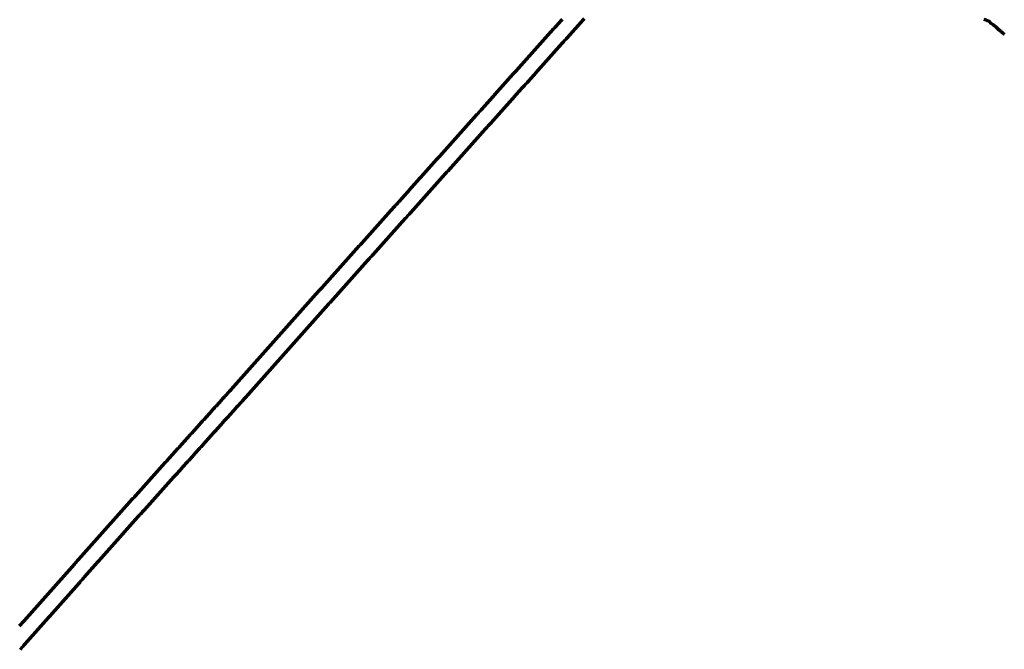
# Model space of a CAD drawing. Header units: metres. Extents: x 98902 to 136161, y 449037 to 499677.
# Tile 26 of 200: x 106566 to 110256, y 483314 to 485672. Entities that reach past the tile are written whole.
import ezdxf

# ---------------------------------------------------------------- set-up
doc = ezdxf.new("R2010")
doc.units = ezdxf.units.M
doc.layers.add('B-WE-OG-INFO_EIS VOORZORGSMAATREGEL-GV', color=7, linetype='Continuous', lineweight=70, true_color=0xfa194b)

msp = doc.modelspace()

# ---------------------------------------------------------------- linework, layer by layer
at = {"layer": 'B-WE-OG-INFO_EIS VOORZORGSMAATREGEL-GV', "flags": 128}
for points in [[(106566, 483400.9), (106569.4, 483404.7), (106569.4, 483404.7), (106572.7, 483408.4), (106572.7, 483408.4), (106576, 483412.2), (106576, 483412.2), (106579.4, 483416), (106582.7, 483419.7), (106586.1, 483423.5), (106589.4, 483427.2), (106589.4, 483427.2), (106592.7, 483431), (106596.1, 483434.8), (106599.4, 483438.5), (106602.7, 483442.3), (106602.7, 483442.3), (106602.7, 483442.3), (106606.1, 483446.1), (106606.1, 483446.1), (106609.4, 483449.8), (106612.8, 483453.6), (106616.1, 483457.4), (106619.4, 483461.1), (106622.8, 483464.9), (106626.1, 483468.7), (106629.4, 483472.4), (106629.4, 483472.4), (106632.8, 483476.2), (106636.1, 483480), (106639.5, 483483.7), (106639.5, 483483.7), (106642.8, 483487.5), (106642.8, 483487.5), (106642.8, 483487.5), (106646.1, 483491.2), (106649.5, 483495), (106652.8, 483498.8), (106656.1, 483502.5), (106656.1, 483502.5), (106659.5, 483506.3), (106659.5, 483506.3), (106662.8, 483510.1), (106666.2, 483513.8), (106669.5, 483517.6), (106672.8, 483521.4), (106672.8, 483521.4), (106676.2, 483525.1), (106676.2, 483525.1), (106679.5, 483528.9), (106682.9, 483532.7), (106686.2, 483536.4), (106689.5, 483540.2), (106692.9, 483544), (106696.2, 483547.7), (106699.5, 483551.5), (106702.9, 483555.2), (106706.2, 483559), (106709.6, 483562.8), (106709.6, 483562.8), (106712.9, 483566.5), (106712.9, 483566.5), (106716.2, 483570.3), (106719.6, 483574.1), (106722.9, 483577.8), (106726.2, 483581.6), (106726.2, 483581.6), (106729.6, 483585.4), (106732.9, 483589.1), (106736.3, 483592.9), (106739.6, 483596.7), (106739.6, 483596.7), (106742.9, 483600.4), (106742.9, 483600.4), (106746.3, 483604.2), (106746.3, 483604.2), (106749.6, 483608), (106752.9, 483611.7), (106756.3, 483615.5), (106756.3, 483615.5), (106759.6, 483619.2), (106763, 483623), (106766.3, 483626.8), (106769.6, 483630.5), (106769.6, 483630.5), (106773, 483634.3), (106776.3, 483638.1), (106779.6, 483641.8), (106779.6, 483641.8), (106783, 483645.6), (106786.3, 483649.4), (106789.7, 483653.1), (106793, 483656.9), (106793, 483656.9), (106796.3, 483660.7), (106796.3, 483660.7), (106799.7, 483664.4), (106803, 483668.2), (106806.4, 483672), (106809.7, 483675.7), (106809.7, 483675.7), (106813, 483679.5), (106816.4, 483683.2), (106819.7, 483687), (106819.7, 483687), (106823, 483690.8), (106823, 483690.8), (106826.4, 483694.5), (106826.4, 483694.5), (106829.7, 483698.3), (106833.1, 483702.1), (106836.4, 483705.8), (106839.7, 483709.6), (106839.7, 483709.6), (106843.1, 483713.4), (106846.4, 483717.1), (106849.7, 483720.9), (106853.1, 483724.7), (106853.1, 483724.7), (106853.1, 483724.7), (106856.4, 483728.4), (106856.4, 483728.4), (106859.8, 483732.2), (106863.1, 483736), (106866.4, 483739.7), (106869.8, 483743.5), (106873.1, 483747.3), (106876.4, 483751), (106879.8, 483754.8), (106879.8, 483754.8), (106883.1, 483758.5), (106886.5, 483762.3), (106886.5, 483762.3), (106889.8, 483766.1), (106889.8, 483766.1), (106893.1, 483769.8), (106893.1, 483769.8), (106896.5, 483773.6), (106899.8, 483777.4), (106903.2, 483781.1), (106906.5, 483784.9), (106906.5, 483784.9), (106909.8, 483788.7), (106909.9, 483788.7), (106909.9, 483788.7), (106910.9, 483789.9), (106910.9, 483789.9), (106911, 483789.9), (106914.3, 483793.7), (106917.7, 483797.4), (106917.7, 483797.4), (106921, 483801.1), (106921, 483801.1), (106921, 483801.1), (106924.3, 483804.8), (106924.3, 483804.8), (106927.7, 483808.5), (106927.7, 483808.5), (106927.7, 483808.5), (106931, 483812.2), (106934.4, 483816), (106934.4, 483816), (106937.7, 483819.7), (106937.7, 483819.7), (106941, 483823.4), (106944.4, 483827.1), (106944.4, 483827.1), (106947.7, 483830.8), (106951.1, 483834.5), (106954.4, 483838.2), (106957.7, 483842), (106957.7, 483842), (106961.1, 483845.7), (106964.4, 483849.4), (106964.4, 483849.4), (106967.8, 483853.1), (106971.1, 483856.8), (106971.1, 483856.8), (106974.5, 483860.5), (106974.5, 483860.5), (106977.8, 483864.3), (106981.1, 483868), (106984.5, 483871.7), (106987.8, 483875.4), (106987.8, 483875.4), (106991.2, 483879.1), (106994.5, 483882.8), (106997.8, 483886.5), (107001.2, 483890.3), (107004.5, 483894), (107007.9, 483897.7), (107011.2, 483901.4), (107014.5, 483905.1), (107017.9, 483908.8), (107017.9, 483908.8), (107017.9, 483908.8), (107021.2, 483912.6), (107021.2, 483912.6), (107024.6, 483916.3), (107027.9, 483920), (107027.9, 483920), (107031.2, 483923.7), (107031.3, 483923.7), (107034.6, 483927.4), (107037.9, 483931.1), (107041.3, 483934.8), (107044.6, 483938.6), (107048, 483942.3), (107051.3, 483946), (107054.6, 483949.7), (107054.6, 483949.7), (107058, 483953.4), (107061.3, 483957.1), (107061.3, 483957.1), (107064.7, 483960.9), (107068, 483964.6), (107068, 483964.6), (107071.3, 483968.3), (107071.3, 483968.3), (107074.7, 483972), (107074.7, 483972), (107074.7, 483972), (107078, 483975.7), (107081.4, 483979.4), (107081.4, 483979.4), (107084.7, 483983.2), (107084.7, 483983.2), (107088, 483986.9), (107088, 483986.9), (107091.4, 483990.6), (107091.4, 483990.6), (107091.4, 483990.6), (107094.7, 483994.3), (107098.1, 483998), (107098.1, 483998), (107101.4, 484001.7), (107104.8, 484005.4), (107104.8, 484005.4), (107108.1, 484009.2), (107111.4, 484012.9), (107111.4, 484012.9), (107111.4, 484012.9), (107112.4, 484014), (107112.4, 484014), (107112.4, 484014), (107115.7, 484017.7), (107119, 484021.3), (107119, 484021.3), (107122.3, 484025), (107122.3, 484025), (107125.6, 484028.6), (107125.6, 484028.6), (107128.9, 484032.3), (107132.2, 484036), (107135.5, 484039.6), (107138.8, 484043.3), (107142.1, 484046.9), (107145.4, 484050.6), (107148.7, 484054.3), (107152, 484057.9), (107155.3, 484061.6), (107158.6, 484065.2), (107161.9, 484068.9), (107165.2, 484072.5), (107165.2, 484072.5), (107168.5, 484076.2), (107171.8, 484079.9), (107175.1, 484083.5), (107178.4, 484087.2), (107181.7, 484090.8), (107181.7, 484090.8), (107185, 484094.5), (107185, 484094.5), (107185, 484094.5), (107188.3, 484098.2), (107188.3, 484098.2), (107191.6, 484101.8), (107194.9, 484105.5), (107198.2, 484109.1), (107201.4, 484112.8), (107201.5, 484112.8), (107204.7, 484116.5), (107208, 484120.1), (107211.3, 484123.8), (107214.6, 484127.4), (107214.6, 484127.4), (107217.9, 484131.1), (107221.2, 484134.7), (107224.5, 484138.4), (107227.8, 484142.1), (107227.8, 484142.1), (107231.1, 484145.7), (107231.1, 484145.7), (107234.4, 484149.4), (107237.7, 484153), (107241, 484156.7), (107244.3, 484160.4), (107244.3, 484160.4), (107247.6, 484164), (107247.6, 484164), (107247.6, 484164), (107250.9, 484167.7), (107250.9, 484167.7), (107254.2, 484171.3), (107257.5, 484175), (107260.8, 484178.6), (107260.8, 484178.7), (107264.1, 484182.3), (107267.4, 484186), (107270.7, 484189.6), (107274, 484193.3), (107274, 484193.3), (107277.3, 484196.9), (107277.3, 484196.9), (107280.6, 484200.6), (107283.9, 484204.3), (107283.9, 484204.3), (107287.1, 484207.9), (107287.1, 484207.9), (107290.4, 484211.6), (107290.4, 484211.6), (107293.7, 484215.2), (107297, 484218.9), (107297, 484218.9), (107300.3, 484222.6), (107300.3, 484222.6), (107303.6, 484226.2), (107303.6, 484226.2), (107306.9, 484229.9), (107306.9, 484229.9), (107310.2, 484233.5), (107310.2, 484233.5), (107313.5, 484237.2), (107313.5, 484237.2), (107316.8, 484240.9), (107320.1, 484244.5), (107323.4, 484248.2), (107326.7, 484251.8), (107330, 484255.5), (107330, 484255.5), (107333.3, 484259.1), (107333.3, 484259.2), (107333.3, 484259.2), (107336.6, 484262.8), (107336.7, 484262.9), (107336.8, 484263), (107338.3, 484264.6), (107338.3, 484264.6), (107338.3, 484264.6), (107350.8, 484278.3), (107350.8, 484278.3), (107350.8, 484278.3), (107352.9, 484280.5), (107352.9, 484280.5), (107354.9, 484282.7), (107355.3, 484283), (107355.6, 484283.5), (107356.9, 484284.9), (107356.9, 484284.9), (107356.9, 484284.9), (107357.4, 484285.3), (107357.6, 484285.7), (107360.9, 484289.2), (107364.1, 484292.8), (107364.1, 484292.8), (107367.3, 484296.5), (107370.7, 484300.2), (107374, 484303.9), (107377.3, 484307.7), (107380.7, 484311.4), (107384, 484315.2), (107384, 484315.2), (107387.3, 484318.9), (107387.3, 484318.9), (107390.7, 484322.7), (107390.7, 484322.7), (107394, 484326.4), (107397.3, 484330.2), (107400.7, 484333.9), (107404, 484337.6), (107404, 484337.6), (107407.3, 484341.4), (107407.3, 484341.4), (107410.7, 484345.1), (107414, 484348.9), (107417.3, 484352.6), (107417.3, 484352.6), (107420.6, 484356.4), (107420.6, 484356.4), (107424, 484360.1), (107427.3, 484363.9), (107430.6, 484367.6), (107434, 484371.3), (107437.3, 484375.1), (107440.6, 484378.8), (107440.6, 484378.8), (107444, 484382.6), (107444, 484382.6), (107447.3, 484386.3), (107447.3, 484386.3), (107450.6, 484390.1), (107450.6, 484390.1), (107454, 484393.8), (107457.3, 484397.6), (107460.6, 484401.3), (107464, 484405), (107467.3, 484408.8), (107470.6, 484412.5), (107474, 484416.3), (107474, 484416.3), (107477.3, 484420), (107477.3, 484420), (107480.6, 484423.8), (107484, 484427.5), (107487.3, 484431.3), (107490.6, 484435), (107490.6, 484435), (107493.9, 484438.8), (107497.3, 484442.5), (107500.6, 484446.2), (107503.9, 484450), (107507.3, 484453.7), (107510.6, 484457.5), (107513.9, 484461.2), (107513.9, 484461.2), (107517.3, 484465), (107520.6, 484468.7), (107523.9, 484472.4), (107523.9, 484472.5), (107527.3, 484476.2), (107527.3, 484476.2), (107530.6, 484479.9), (107530.6, 484479.9), (107530.6, 484479.9), (107533.9, 484483.7), (107533.9, 484483.7), (107537.3, 484487.4), (107540.6, 484491.2), (107543.9, 484494.9), (107543.9, 484494.9), (107547.3, 484498.7), (107550.6, 484502.4), (107553.9, 484506.2), (107553.9, 484506.2), (107557.2, 484509.9), (107560.6, 484513.6), (107560.6, 484513.6), (107560.6, 484513.6), (107563.9, 484517.4), (107563.9, 484517.4), (107567.2, 484521.1), (107570.6, 484524.9), (107573.9, 484528.6), (107573.9, 484528.6), (107573.9, 484528.6), (107577.2, 484532.4), (107577.2, 484532.4), (107580.6, 484536.1), (107583.9, 484539.9), (107583.9, 484539.9), (107587.2, 484543.6), (107590.6, 484547.3), (107593.9, 484551.1), (107597.2, 484554.8), (107597.2, 484554.8), (107600.6, 484558.6), (107603.9, 484562.3), (107607.2, 484566.1), (107607.2, 484566.1), (107610.6, 484569.8), (107613.9, 484573.6), (107617.2, 484577.3), (107620.6, 484581), (107623.9, 484584.8), (107627.2, 484588.5), (107630.5, 484592.3), (107633.9, 484596), (107637.2, 484599.8), (107637.2, 484599.8), (107640.5, 484603.5), (107643.9, 484607.3), (107643.9, 484607.3), (107643.9, 484607.3), (107647.2, 484611), (107647.2, 484611), (107647.2, 484611), (107650.5, 484614.7), (107653.9, 484618.5), (107653.9, 484618.5), (107657.2, 484622.2), (107657.2, 484622.2), (107660.5, 484626), (107663.9, 484629.7), (107667.2, 484633.5), (107670.5, 484637.2), (107673.9, 484641), (107677.2, 484644.7), (107677.2, 484644.7), (107677.2, 484644.7), (107678.2, 484645.9), (107678.2, 484645.9), (107678.3, 484645.9), (107681.6, 484649.6), (107684.9, 484653.3), (107688.3, 484657.1), (107691.6, 484660.8), (107694.9, 484664.5), (107698.2, 484668.2), (107701.6, 484671.9), (107704.9, 484675.7), (107708.2, 484679.4), (107711.6, 484683.1), (107714.9, 484686.8), (107718.2, 484690.5), (107721.6, 484694.2), (107724.9, 484698), (107728.2, 484701.7), (107731.6, 484705.4), (107734.9, 484709.1), (107738.2, 484712.8), (107741.6, 484716.6), (107744.9, 484720.3), (107748.2, 484724), (107751.6, 484727.7), (107754.9, 484731.4), (107758.2, 484735.2), (107761.6, 484738.9), (107764.9, 484742.6), (107768.2, 484746.3), (107771.6, 484750), (107774.9, 484753.7), (107778.2, 484757.5), (107781.6, 484761.2), (107784.9, 484764.9), (107788.2, 484768.6), (107791.5, 484772.3), (107794.9, 484776.1), (107798.2, 484779.8), (107801.5, 484783.5), (107804.9, 484787.2), (107808.2, 484790.9), (107811.5, 484794.7), (107814.9, 484798.4), (107818.2, 484802.1), (107821.5, 484805.8), (107824.9, 484809.5), (107828.2, 484813.3), (107831.5, 484817), (107831.5, 484817), (107834.9, 484820.7), (107834.9, 484820.7), (107838.2, 484824.4), (107841.5, 484828.1), (107844.9, 484831.8), (107848.2, 484835.6), (107851.5, 484839.3), (107854.9, 484843), (107858.2, 484846.7), (107861.5, 484850.4), (107864.9, 484854.2), (107868.2, 484857.9), (107871.5, 484861.6), (107874.8, 484865.3), (107878.2, 484869), (107881.5, 484872.8), (107884.8, 484876.5), (107888.2, 484880.2), (107891.5, 484883.9), (107894.8, 484887.6), (107898.2, 484891.3), (107901.5, 484895.1), (107904.8, 484898.8), (107908.2, 484902.5), (107911.5, 484906.2), (107914.8, 484909.9), (107918.2, 484913.7), (107921.5, 484917.4), (107924.8, 484921.1), (107928.2, 484924.8), (107931.5, 484928.5), (107934.8, 484932.3), (107938.2, 484936), (107941.5, 484939.7), (107944.8, 484943.4), (107948.1, 484947.1), (107951.5, 484950.8), (107954.8, 484954.6), (107958.1, 484958.3), (107959.1, 484959.4), (107959.1, 484959.4), (107962.5, 484963.1), (107962.5, 484963.1), (107965.8, 484966.8), (107965.8, 484966.8), (107965.8, 484966.8), (107969.1, 484970.6), (107969.1, 484970.6), (107972.5, 484974.3), (107975.8, 484978), (107979.1, 484981.7), (107982.5, 484985.4), (107985.8, 484989.2), (107989.1, 484992.9), (107992.5, 484996.6), (107995.8, 485000.3), (107999.1, 485004), (108002.5, 485007.7), (108002.5, 485007.8), (108005.8, 485011.5), (108005.8, 485011.5), (108009.1, 485015.2), (108009.1, 485015.2), (108012.5, 485018.9), (108015.8, 485022.6), (108019.1, 485026.3), (108022.5, 485030.1), (108025.8, 485033.8), (108029.1, 485037.5), (108032.4, 485041.2), (108032.4, 485041.2), (108035.8, 485044.9), (108035.8, 485044.9), (108035.8, 485044.9), (108039.1, 485048.7), (108039.1, 485048.7), (108042.4, 485052.4), (108042.4, 485052.4), (108045.8, 485056.1), (108045.8, 485056.1), (108049.1, 485059.8), (108049.1, 485059.8), (108049.1, 485059.8), (108052.4, 485063.5), (108052.4, 485063.5), (108055.8, 485067.2), (108055.8, 485067.3), (108059.1, 485071), (108062.4, 485074.7), (108065.8, 485078.4), (108069.1, 485082.1), (108072.4, 485085.8), (108075.8, 485089.6), (108079.1, 485093.3), (108082.4, 485097), (108085.8, 485100.7), (108089.1, 485104.4), (108092.4, 485108.2), (108095.8, 485111.9), (108099.1, 485115.6), (108102.4, 485119.3), (108105.8, 485123), (108109.1, 485126.8), (108112.4, 485130.5), (108115.7, 485134.2), (108119.1, 485137.9), (108122.4, 485141.6), (108125.7, 485145.3), (108129.1, 485149.1), (108132.4, 485152.8), (108132.4, 485152.8), (108135.7, 485156.5), (108135.7, 485156.5), (108139.1, 485160.2), (108139.1, 485160.2), (108142.4, 485163.9), (108142.4, 485163.9), (108145.7, 485167.7), (108145.7, 485167.7), (108149.1, 485171.4), (108149.1, 485171.4), (108152.4, 485175.1), (108152.4, 485175.1), (108155.7, 485178.8), (108155.7, 485178.8), (108159.1, 485182.5), (108159.1, 485182.5), (108159.1, 485182.5), (108162.4, 485186.3), (108162.4, 485186.3), (108165.7, 485190), (108169.1, 485193.7), (108172.4, 485197.4), (108175.7, 485201.1), (108179.1, 485204.8), (108179.1, 485204.9), (108182.4, 485208.6), (108182.4, 485208.6), (108185.7, 485212.3), (108185.7, 485212.3), (108189.1, 485216), (108192.4, 485219.7), (108195.7, 485223.4), (108199, 485227.2), (108202.4, 485230.9), (108205.7, 485234.6), (108209, 485238.3), (108212.4, 485242), (108215.7, 485245.8), (108219, 485249.5), (108222.4, 485253.2), (108225.7, 485256.9), (108225.7, 485256.9), (108229, 485260.6), (108229, 485260.6), (108229, 485260.6), (108232.4, 485264.3), (108232.4, 485264.3), (108235.7, 485268.1), (108235.7, 485268.1), (108239, 485271.8), (108239, 485271.8), (108242.4, 485275.5), (108242.4, 485275.5), (108242.4, 485275.5), (108245.7, 485279.2), (108245.7, 485279.2), (108249, 485282.9), (108249, 485282.9), (108252.4, 485286.7), (108255.7, 485290.4), (108259, 485294.1), (108262.4, 485297.8), (108262.4, 485297.8), (108265.7, 485301.5), (108265.7, 485301.5), (108269, 485305.3), (108269, 485305.3), (108272.3, 485309), (108272.3, 485309), (108272.3, 485309), (108275.7, 485312.7), (108275.7, 485312.7), (108279, 485316.4), (108279, 485316.4), (108282.3, 485320.1), (108282.3, 485320.1), (108285.7, 485323.8), (108285.7, 485323.8), (108285.7, 485323.8), (108289, 485327.6), (108289, 485327.6), (108292.3, 485331.3), (108295.7, 485335), (108299, 485338.7), (108302.3, 485342.4), (108305.7, 485346.2), (108309, 485349.9), (108312.3, 485353.6), (108315.7, 485357.3), (108319, 485361), (108322.3, 485364.8), (108325.7, 485368.5), (108325.7, 485368.5), (108329, 485372.2), (108329, 485372.2), (108332.3, 485375.9), (108332.3, 485375.9), (108335.7, 485379.6), (108335.7, 485379.6), (108339, 485383.4), (108339, 485383.4), (108342.3, 485387.1), (108342.3, 485387.1), (108345.7, 485390.8), (108345.7, 485390.8), (108349, 485394.5), (108349, 485394.5), (108350, 485395.6), (108350, 485395.6), (108353.3, 485399.3), (108356.6, 485403.1), (108360, 485406.8), (108363.3, 485410.5), (108363.3, 485410.5), (108366.6, 485414.2), (108366.6, 485414.2), (108370, 485417.9), (108373.3, 485421.6), (108376.6, 485425.4), (108379.9, 485429.1), (108379.9, 485429.1), (108383.3, 485432.8), (108383.3, 485432.8), (108383.3, 485432.8), (108386.6, 485436.5), (108389.9, 485440.2), (108393.3, 485444), (108396.6, 485447.7), (108399.9, 485451.4), (108399.9, 485451.4), (108403.2, 485455.1), (108406.6, 485458.8), (108409.9, 485462.5), (108413.2, 485466.3), (108416.6, 485470), (108416.6, 485470), (108419.9, 485473.7), (108423.2, 485477.4), (108426.5, 485481.1), (108426.5, 485481.1), (108429.9, 485484.9), (108433.2, 485488.6), (108436.5, 485492.3), (108439.9, 485496), (108439.9, 485496), (108443.2, 485499.7), (108446.5, 485503.4), (108449.9, 485507.2), (108453.2, 485510.9), (108456.5, 485514.6), (108459.8, 485518.3), (108463.2, 485522), (108466.5, 485525.8), (108469.8, 485529.5), (108473.2, 485533.2), (108476.5, 485536.9), (108479.8, 485540.6), (108483.1, 485544.3), (108486.5, 485548.1), (108489.8, 485551.8), (108493.1, 485555.5), (108493.1, 485555.5), (108496.5, 485559.2), (108496.5, 485559.2), (108496.5, 485559.2), (108499.8, 485562.9), (108503.1, 485566.7), (108506.4, 485570.4), (108509.8, 485574.1), (108509.8, 485574.1), (108513.1, 485577.8), (108513.1, 485577.8), (108516.4, 485581.5), (108519.8, 485585.2), (108523.1, 485589), (108526.4, 485592.7), (108529.8, 485596.4), (108529.8, 485596.4), (108533.1, 485600.1), (108536.4, 485603.8), (108539.7, 485607.5), (108543.1, 485611.3), (108546.4, 485615), (108549.7, 485618.7), (108553.1, 485622.4), (108556.4, 485626.1), (108559.7, 485629.9), (108563, 485633.6), (108566.4, 485637.3), (108569.7, 485641), (108573, 485644.7), (108576.4, 485648.4), (108576.4, 485648.5), (108579.7, 485652.2), (108579.7, 485652.2), (108583, 485655.9), (108583, 485655.9), (108586.3, 485659.6), (108586.4, 485659.6), (108589.7, 485663.3), (108593, 485667), (108596.3, 485670.8), (108599.7, 485674.5)], [(108681, 485675.4), (108677.7, 485671.6), (108674.3, 485667.9), (108674.3, 485667.9), (108671, 485664.2), (108667.7, 485660.5), (108667.7, 485660.5), (108664.3, 485656.8), (108661, 485653), (108657.7, 485649.3), (108654.4, 485645.6), (108651, 485641.9), (108651, 485641.9), (108647.7, 485638.2), (108644.4, 485634.5), (108641, 485630.7), (108637.7, 485627), (108634.4, 485623.3), (108631.1, 485619.6), (108631, 485619.6), (108627.7, 485615.9), (108627.7, 485615.9), (108624.4, 485612.1), (108624.4, 485612.1), (108621.1, 485608.4), (108617.7, 485604.7), (108614.4, 485601), (108611.1, 485597.3), (108607.7, 485593.6), (108604.4, 485589.8), (108601.1, 485586.1), (108597.8, 485582.4), (108594.4, 485578.7), (108591.1, 485575), (108587.8, 485571.2), (108584.4, 485567.5), (108581.1, 485563.8), (108577.8, 485560.1), (108574.5, 485556.4), (108574.5, 485556.4), (108574.5, 485556.4), (108571.1, 485552.7), (108567.8, 485548.9), (108564.5, 485545.2), (108561.1, 485541.5), (108557.8, 485537.8), (108557.8, 485537.8), (108554.5, 485534.1), (108554.5, 485534.1), (108551.1, 485530.3), (108547.8, 485526.6), (108544.5, 485522.9), (108541.2, 485519.2), (108541.2, 485519.2), (108537.8, 485515.5), (108537.8, 485515.5), (108534.5, 485511.8), (108531.2, 485508), (108527.8, 485504.3), (108524.5, 485500.6), (108521.2, 485496.9), (108517.9, 485493.2), (108514.5, 485489.4), (108511.2, 485485.7), (108507.9, 485482), (108504.5, 485478.3), (108501.2, 485474.6), (108497.9, 485470.9), (108494.6, 485467.1), (108491.2, 485463.4), (108487.9, 485459.7), (108484.6, 485456), (108484.6, 485456), (108481.2, 485452.3), (108477.9, 485448.5), (108474.6, 485444.8), (108471.3, 485441.1), (108471.2, 485441.1), (108467.9, 485437.4), (108467.9, 485437.4), (108464.6, 485433.7), (108461.3, 485430), (108461.3, 485430), (108461.3, 485430), (108457.9, 485426.2), (108454.6, 485422.5), (108451.3, 485418.8), (108447.9, 485415.1), (108444.6, 485411.4), (108444.6, 485411.4), (108441.3, 485407.6), (108438, 485403.9), (108434.6, 485400.2), (108431.3, 485396.5), (108428, 485392.8), (108428, 485392.8), (108424.6, 485389.1), (108424.6, 485389.1), (108421.3, 485385.3), (108418, 485381.6), (108414.7, 485377.9), (108414.7, 485377.9), (108411.3, 485374.2), (108411.3, 485374.2), (108408, 485370.5), (108408, 485370.5), (108404.7, 485366.7), (108401.3, 485363), (108398, 485359.3), (108394.7, 485355.6), (108394.7, 485355.6), (108394.7, 485355.6), (108393.7, 485354.5), (108393.7, 485354.5), (108393.7, 485354.5), (108390.3, 485350.8), (108387, 485347), (108383.7, 485343.3), (108380.3, 485339.6), (108377, 485335.9), (108377, 485335.9), (108373.7, 485332.2), (108373.7, 485332.2), (108373.7, 485332.2), (108370.3, 485328.4), (108370.3, 485328.4), (108367, 485324.7), (108367, 485324.7), (108367, 485324.7), (108363.7, 485321), (108360.4, 485317.3), (108357, 485313.6), (108353.7, 485309.8), (108350.4, 485306.1), (108347, 485302.4), (108343.7, 485298.7), (108340.4, 485295), (108337, 485291.2), (108333.7, 485287.5), (108330.4, 485283.8), (108330.4, 485283.8), (108327, 485280.1), (108327, 485280.1), (108323.7, 485276.4), (108320.4, 485272.7), (108317, 485268.9), (108313.7, 485265.2), (108313.7, 485265.2), (108310.4, 485261.5), (108310.4, 485261.5), (108307, 485257.8), (108307, 485257.8), (108303.7, 485254.1), (108303.7, 485254.1), (108300.4, 485250.3), (108300.4, 485250.3), (108297, 485246.6), (108297, 485246.6), (108293.7, 485242.9), (108293.7, 485242.9), (108290.4, 485239.2), (108290.4, 485239.2), (108290.4, 485239.2), (108287, 485235.5), (108287, 485235.5), (108283.7, 485231.7), (108283.7, 485231.7), (108283.7, 485231.7), (108280.4, 485228), (108280.4, 485228), (108277.1, 485224.3), (108277, 485224.3), (108273.7, 485220.6), (108273.7, 485220.6), (108270.4, 485216.9), (108270.4, 485216.9), (108267.1, 485213.2), (108263.7, 485209.4), (108260.4, 485205.7), (108257.1, 485202), (108253.7, 485198.3), (108250.4, 485194.6), (108247.1, 485190.8), (108243.7, 485187.1), (108240.4, 485183.4), (108237.1, 485179.7), (108233.7, 485176), (108233.7, 485176), (108230.4, 485172.2), (108230.4, 485172.2), (108227.1, 485168.5), (108227.1, 485168.5), (108223.7, 485164.8), (108223.7, 485164.8), (108220.4, 485161.1), (108217.1, 485157.4), (108213.7, 485153.7), (108210.4, 485149.9), (108207.1, 485146.2), (108203.8, 485142.5), (108203.7, 485142.5), (108200.4, 485138.8), (108200.4, 485138.8), (108197.1, 485135.1), (108197.1, 485135.1), (108193.8, 485131.3), (108190.4, 485127.6), (108187.1, 485123.9), (108183.8, 485120.2), (108183.8, 485120.2), (108180.4, 485116.5), (108180.4, 485116.5), (108180.4, 485116.5), (108177.1, 485112.7), (108177.1, 485112.7), (108173.8, 485109), (108173.8, 485109), (108173.8, 485109), (108170.4, 485105.3), (108167.1, 485101.6), (108163.8, 485097.9), (108160.4, 485094.2), (108157.1, 485090.4), (108153.8, 485086.7), (108150.4, 485083), (108147.1, 485079.3), (108143.8, 485075.6), (108140.4, 485071.8), (108137.1, 485068.1), (108133.8, 485064.4), (108130.4, 485060.7), (108127.1, 485057), (108123.8, 485053.2), (108120.5, 485049.5), (108117.1, 485045.8), (108113.8, 485042.1), (108110.5, 485038.4), (108110.5, 485038.4), (108107.1, 485034.7), (108107.1, 485034.7), (108103.8, 485030.9), (108103.8, 485030.9), (108100.5, 485027.2), (108100.5, 485027.2), (108097.1, 485023.5), (108097.1, 485023.5), (108097.1, 485023.5), (108093.8, 485019.8), (108093.8, 485019.8), (108090.5, 485016.1), (108090.5, 485016.1), (108090.5, 485016.1), (108087.1, 485012.3), (108087.1, 485012.3), (108083.8, 485008.6), (108083.8, 485008.6), (108080.5, 485004.9), (108080.5, 485004.9), (108077.1, 485001.2), (108077.1, 485001.2), (108073.8, 484997.5), (108070.5, 484993.7), (108067.1, 484990), (108063.8, 484986.3), (108060.5, 484982.6), (108057.1, 484978.9), (108057.1, 484978.9), (108053.8, 484975.1), (108053.8, 484975.1), (108053.8, 484975.1), (108050.5, 484971.4), (108050.5, 484971.4), (108047.1, 484967.7), (108047.1, 484967.7), (108047.1, 484967.7), (108043.8, 484964), (108040.5, 484960.3), (108037.2, 484956.6), (108033.8, 484952.8), (108030.5, 484949.1), (108027.2, 484945.4), (108023.8, 484941.7), (108020.5, 484938), (108017.2, 484934.2), (108013.8, 484930.5), (108010.5, 484926.8), (108010.5, 484926.8), (108007.2, 484923.1), (108007.2, 484923.1), (108003.8, 484919.4), (108003.8, 484919.4), (108002.8, 484918.2), (108002.8, 484918.2), (107999.5, 484914.5), (107996.2, 484910.8), (107992.8, 484907.1), (107989.5, 484903.4), (107986.2, 484899.7), (107982.8, 484895.9), (107979.5, 484892.2), (107976.2, 484888.5), (107976.2, 484888.5), (107972.8, 484884.8), (107972.8, 484884.8), (107969.5, 484881.1), (107966.2, 484877.3), (107962.9, 484873.6), (107962.9, 484873.6), (107959.5, 484869.9), (107959.5, 484869.9), (107959.5, 484869.9), (107956.2, 484866.2), (107952.9, 484862.5), (107949.5, 484858.7), (107946.2, 484855), (107942.9, 484851.3), (107939.5, 484847.6), (107936.2, 484843.9), (107932.9, 484840.2), (107929.5, 484836.4), (107926.2, 484832.7), (107922.9, 484829), (107919.5, 484825.3), (107916.2, 484821.6), (107912.9, 484817.8), (107909.5, 484814.1), (107906.2, 484810.4), (107902.9, 484806.7), (107899.5, 484803), (107896.2, 484799.2), (107892.9, 484795.5), (107889.5, 484791.8), (107886.2, 484788.1), (107882.9, 484784.4), (107879.6, 484780.7), (107879.6, 484780.7), (107876.2, 484776.9), (107876.2, 484776.9), (107872.9, 484773.2), (107869.6, 484769.5), (107866.2, 484765.8), (107862.9, 484762.1), (107859.6, 484758.3), (107856.2, 484754.6), (107852.9, 484750.9), (107849.6, 484747.2), (107846.2, 484743.5), (107842.9, 484739.7), (107839.6, 484736), (107836.2, 484732.3), (107832.9, 484728.6), (107829.6, 484724.9), (107826.2, 484721.1), (107822.9, 484717.4), (107819.6, 484713.7), (107816.2, 484710), (107812.9, 484706.3), (107809.6, 484702.6), (107806.2, 484698.8), (107802.9, 484695.1), (107799.6, 484691.4), (107796.2, 484687.7), (107792.9, 484684), (107792.9, 484684), (107789.6, 484680.2), (107789.6, 484680.2), (107786.3, 484676.5), (107782.9, 484672.8), (107779.6, 484669.1), (107776.3, 484665.4), (107772.9, 484661.6), (107769.6, 484657.9), (107766.3, 484654.2), (107762.9, 484650.5), (107759.6, 484646.8), (107756.3, 484643.1), (107752.9, 484639.3), (107749.6, 484635.6), (107746.3, 484631.9), (107742.9, 484628.2), (107739.6, 484624.5), (107736.3, 484620.7), (107732.9, 484617), (107729.6, 484613.3), (107726.3, 484609.6), (107723, 484605.9), (107723, 484605.9), (107722, 484604.8), (107722, 484604.8), (107718.7, 484601.1), (107715.4, 484597.3), (107712, 484593.6), (107708.7, 484589.8), (107705.4, 484586.1), (107702, 484582.4), (107698.7, 484578.6), (107698.7, 484578.6), (107698.7, 484578.6), (107695.4, 484574.9), (107692, 484571.1), (107688.7, 484567.4), (107688.7, 484567.4), (107685.4, 484563.6), (107682, 484559.9), (107682, 484559.9), (107678.7, 484556.1), (107675.4, 484552.4), (107672, 484548.7), (107668.7, 484544.9), (107665.4, 484541.2), (107662, 484537.4), (107658.7, 484533.7), (107655.4, 484529.9), (107652.1, 484526.2), (107648.7, 484522.4), (107645.4, 484518.7), (107645.4, 484518.7), (107642.1, 484515), (107642.1, 484514.9), (107638.7, 484511.2), (107635.4, 484507.5), (107632.1, 484503.7), (107628.7, 484500), (107628.7, 484500), (107625.4, 484496.2), (107622.1, 484492.5), (107618.7, 484488.7), (107615.4, 484485), (107615.4, 484485), (107612.1, 484481.3), (107612.1, 484481.2), (107608.7, 484477.5), (107605.4, 484473.8), (107605.4, 484473.8), (107602.1, 484470), (107598.7, 484466.3), (107595.4, 484462.5), (107592.1, 484458.8), (107592.1, 484458.8), (107588.8, 484455), (107588.7, 484455), (107585.4, 484451.3), (107582.1, 484447.5), (107578.8, 484443.8), (107575.4, 484440.1), (107575.4, 484440.1), (107572.1, 484436.3), (107568.8, 484432.6), (107565.4, 484428.8), (107565.4, 484428.8), (107562.1, 484425.1), (107558.8, 484421.3), (107558.8, 484421.3), (107555.4, 484417.6), (107552.1, 484413.8), (107548.8, 484410.1), (107545.4, 484406.4), (107542.1, 484402.6), (107538.8, 484398.9), (107535.4, 484395.1), (107535.4, 484395.1), (107532.1, 484391.4), (107528.8, 484387.6), (107525.4, 484383.9), (107522.1, 484380.1), (107522.1, 484380.1), (107518.8, 484376.4), (107515.5, 484372.7), (107512.1, 484368.9), (107512.1, 484368.9), (107508.8, 484365.2), (107505.5, 484361.4), (107502.1, 484357.7), (107498.8, 484353.9), (107495.5, 484350.2), (107495.5, 484350.2), (107492.1, 484346.4), (107492.1, 484346.4), (107488.8, 484342.7), (107485.5, 484339), (107482.1, 484335.2), (107478.8, 484331.5), (107475.5, 484327.7), (107475.5, 484327.7), (107472.1, 484324), (107472.1, 484324), (107468.8, 484320.2), (107465.5, 484316.5), (107462.1, 484312.7), (107462.1, 484312.7), (107458.8, 484309), (107455.5, 484305.3), (107452.1, 484301.5), (107448.8, 484297.8), (107448.8, 484297.8), (107445.5, 484294), (107445.5, 484294), (107442.2, 484290.3), (107442.2, 484290.3), (107438.8, 484286.5), (107438.8, 484286.5), (107435.5, 484282.8), (107435.5, 484282.8), (107432.2, 484279), (107432.2, 484279), (107428.8, 484275.3), (107428.8, 484275.3), (107425.5, 484271.6), (107422.2, 484267.8), (107418.8, 484264.1), (107415.5, 484260.3), (107412.2, 484256.6), (107408.8, 484252.8), (107408.8, 484252.8), (107408.7, 484252.7), (107405.4, 484249), (107405.3, 484248.9), (107405.1, 484248.7), (107401.8, 484245), (107401.8, 484245), (107401.3, 484244.7), (107401.1, 484244.3), (107399.7, 484242.8), (107399.7, 484242.8), (107399.3, 484242.5), (107399, 484242.1), (107397, 484239.9), (107397, 484239.9), (107395, 484237.7), (107395, 484237.7), (107382.5, 484224), (107382.5, 484224), (107381.1, 484222.5), (107377.9, 484219), (107377.9, 484219), (107374.6, 484215.3), (107374.6, 484215.3), (107371.3, 484211.7), (107371.3, 484211.7), (107368, 484208), (107364.7, 484204.4), (107361.4, 484200.7), (107358.1, 484197), (107358.1, 484197), (107354.8, 484193.4), (107351.5, 484189.7), (107351.5, 484189.7), (107348.2, 484186.1), (107348.2, 484186.1), (107344.9, 484182.4), (107341.6, 484178.7), (107341.6, 484178.7), (107338.3, 484175.1), (107335, 484171.4), (107335, 484171.4), (107331.7, 484167.8), (107328.4, 484164.1), (107325.1, 484160.4), (107325.1, 484160.4), (107321.8, 484156.8), (107321.8, 484156.8), (107318.5, 484153.1), (107318.5, 484153.1), (107318.5, 484153.1), (107315.2, 484149.5), (107311.9, 484145.8), (107308.7, 484142.2), (107305.4, 484138.5), (107305.4, 484138.5), (107302.1, 484134.8), (107298.8, 484131.2), (107295.5, 484127.5), (107295.5, 484127.5), (107292.2, 484123.9), (107292.2, 484123.9), (107288.9, 484120.2), (107288.9, 484120.2), (107285.6, 484116.5), (107282.3, 484112.9), (107279, 484109.2), (107275.7, 484105.6), (107275.7, 484105.6), (107272.4, 484101.9), (107269.1, 484098.2), (107265.8, 484094.6), (107262.5, 484090.9), (107259.2, 484087.3), (107259.2, 484087.3), (107255.9, 484083.6), (107255.9, 484083.6), (107252.6, 484080), (107249.3, 484076.3), (107246, 484072.6), (107246, 484072.6), (107242.7, 484069), (107239.4, 484065.3), (107236.1, 484061.7), (107232.8, 484058), (107232.8, 484058), (107229.5, 484054.3), (107229.5, 484054.3), (107226.2, 484050.7), (107223, 484047), (107219.7, 484043.4), (107216.4, 484039.7), (107213.1, 484036), (107209.8, 484032.4), (107206.5, 484028.7), (107203.2, 484025.1), (107199.9, 484021.4), (107196.6, 484017.8), (107196.6, 484017.7), (107193.3, 484014.1), (107193.3, 484014.1), (107190, 484010.4), (107186.7, 484006.8), (107183.4, 484003.1), (107180.1, 483999.5), (107176.8, 483995.8), (107176.8, 483995.8), (107173.5, 483992.1), (107170.2, 483988.5), (107170.2, 483988.5), (107166.9, 483984.8), (107163.6, 483981.2), (107160.3, 483977.5), (107160.3, 483977.5), (107157, 483973.9), (107156, 483972.7), (107156, 483972.7), (107152.7, 483969), (107152.7, 483969), (107149.4, 483965.3), (107146, 483961.6), (107146, 483961.6), (107142.7, 483957.9), (107139.3, 483954.2), (107136, 483950.5), (107132.7, 483946.8), (107132.7, 483946.7), (107129.3, 483943), (107129.3, 483943), (107126, 483939.3), (107126, 483939.3), (107126, 483939.3), (107122.6, 483935.6), (107119.3, 483931.9), (107119.3, 483931.9), (107116, 483928.2), (107116, 483928.2), (107116, 483928.2), (107112.6, 483924.5), (107109.3, 483920.7), (107105.9, 483917), (107102.6, 483913.3), (107102.6, 483913.3), (107099.3, 483909.6), (107095.9, 483905.9), (107092.6, 483902.2), (107089.2, 483898.4), (107085.9, 483894.7), (107082.5, 483891), (107079.2, 483887.3), (107079.2, 483887.3), (107075.9, 483883.6), (107072.5, 483879.9), (107069.2, 483876.2), (107065.8, 483872.4), (107065.8, 483872.4), (107065.8, 483872.4), (107062.5, 483868.7), (107059.2, 483865), (107055.8, 483861.3), (107052.5, 483857.6), (107049.1, 483853.9), (107045.8, 483850.1), (107042.5, 483846.4), (107039.1, 483842.7), (107035.8, 483839), (107035.8, 483839), (107032.4, 483835.3), (107029.1, 483831.6), (107025.7, 483827.9), (107022.4, 483824.1), (107019.1, 483820.4), (107019.1, 483820.4), (107015.7, 483816.7), (107015.7, 483816.7), (107012.4, 483813), (107009, 483809.3), (107005.7, 483805.6), (107005.7, 483805.6), (107002.4, 483801.8), (107002.4, 483801.8), (107002.4, 483801.8), (106999, 483798.1), (106999, 483798.1), (106995.7, 483794.4), (106992.3, 483790.7), (106992.3, 483790.7), (106989, 483787), (106985.7, 483783.3), (106985.7, 483783.3), (106982.3, 483779.5), (106979, 483775.8), (106979, 483775.8), (106975.6, 483772.1), (106972.3, 483768.4), (106972.3, 483768.4), (106968.9, 483764.7), (106965.6, 483761), (106965.6, 483761), (106962.3, 483757.3), (106962.3, 483757.3), (106962.3, 483757.3), (106958.9, 483753.5), (106955.6, 483749.8), (106955.6, 483749.8), (106954.7, 483748.8), (106954.7, 483748.8), (106951.4, 483745.1), (106951.4, 483745.1), (106948, 483741.3), (106944.7, 483737.6), (106941.4, 483733.8), (106941.4, 483733.8), (106938, 483730), (106938, 483730), (106934.7, 483726.3), (106934.7, 483726.3), (106931.4, 483722.5), (106928, 483718.7), (106924.7, 483715), (106921.3, 483711.2), (106918, 483707.4), (106914.7, 483703.7), (106914.7, 483703.7), (106911.3, 483699.9), (106908, 483696.2), (106904.7, 483692.4), (106904.7, 483692.4), (106901.3, 483688.6), (106901.3, 483688.6), (106901.3, 483688.6), (106898, 483684.9), (106894.6, 483681.1), (106891.3, 483677.3), (106888, 483673.6), (106888, 483673.6), (106884.6, 483669.8), (106884.6, 483669.8), (106881.3, 483666), (106878, 483662.3), (106874.6, 483658.5), (106871.3, 483654.7), (106871.3, 483654.7), (106867.9, 483651), (106867.9, 483651), (106864.6, 483647.2), (106864.6, 483647.2), (106861.3, 483643.4), (106857.9, 483639.7), (106857.9, 483639.7), (106854.6, 483635.9), (106851.2, 483632.2), (106847.9, 483628.4), (106844.6, 483624.6), (106841.2, 483620.9), (106841.2, 483620.9), (106837.9, 483617.1), (106837.9, 483617.1), (106834.6, 483613.3), (106831.2, 483609.6), (106831.2, 483609.6), (106827.9, 483605.8), (106824.5, 483602), (106821.2, 483598.3), (106817.9, 483594.5), (106817.9, 483594.5), (106814.5, 483590.7), (106811.2, 483587), (106807.9, 483583.2), (106804.5, 483579.4), (106804.5, 483579.4), (106801.2, 483575.7), (106801.2, 483575.7), (106797.8, 483571.9), (106797.8, 483571.9), (106794.5, 483568.2), (106791.2, 483564.4), (106787.8, 483560.6), (106787.8, 483560.6), (106784.5, 483556.9), (106784.5, 483556.9), (106784.5, 483556.9), (106781.2, 483553.1), (106781.2, 483553.1), (106777.8, 483549.3), (106774.5, 483545.6), (106774.5, 483545.6), (106771.1, 483541.8), (106767.8, 483538), (106764.5, 483534.3), (106761.1, 483530.5), (106757.8, 483526.7), (106757.8, 483526.7), (106754.4, 483523), (106751.1, 483519.2), (106747.8, 483515.4), (106747.8, 483515.4), (106744.4, 483511.7), (106741.1, 483507.9), (106737.8, 483504.1), (106734.4, 483500.4), (106734.4, 483500.4), (106731.1, 483496.6), (106731.1, 483496.6), (106727.7, 483492.9), (106724.4, 483489.1), (106724.4, 483489.1), (106721.1, 483485.3), (106721.1, 483485.3), (106717.7, 483481.6), (106717.7, 483481.6), (106714.4, 483477.8), (106711.1, 483474), (106707.7, 483470.3), (106704.4, 483466.5), (106704.4, 483466.5), (106701, 483462.7), (106697.7, 483459), (106694.4, 483455.2), (106691, 483451.4), (106691, 483451.4), (106691, 483451.4), (106687.7, 483447.7), (106687.7, 483447.7), (106684.4, 483443.9), (106681, 483440.1), (106677.7, 483436.4), (106674.3, 483432.6), (106674.3, 483432.6), (106671, 483428.9), (106671, 483428.9), (106667.7, 483425.1), (106664.3, 483421.3), (106664.3, 483421.3), (106661, 483417.6), (106657.6, 483413.8), (106654.3, 483410), (106654.3, 483410), (106651, 483406.3), (106651, 483406.3), (106651, 483406.3), (106647.6, 483402.5), (106644.3, 483398.7), (106641, 483395), (106637.6, 483391.2), (106637.6, 483391.2), (106634.3, 483387.4), (106634.3, 483387.4), (106630.9, 483383.7), (106627.6, 483379.9), (106624.3, 483376.1), (106620.9, 483372.4), (106620.9, 483372.4), (106617.6, 483368.6), (106617.6, 483368.6), (106617.6, 483368.6), (106614.3, 483364.9), (106614.3, 483364.9), (106610.9, 483361.1), (106607.6, 483357.3), (106607.6, 483357.3), (106604.2, 483353.6), (106600.9, 483349.8), (106597.6, 483346), (106594.2, 483342.3), (106594.2, 483342.3), (106590.9, 483338.5), (106587.6, 483334.7), (106584.2, 483331), (106584.2, 483331), (106580.9, 483327.2), (106580.9, 483327.2), (106577.5, 483323.4), (106574.2, 483319.7), (106570.9, 483315.9), (106567.5, 483312.1)], [(110255.7, 485617), (110254.5, 485617.7), (110250.2, 485621.6), (110246, 485625.3), (110241.6, 485629.1), (110241.6, 485629.2), (110241.5, 485629.2), (110237, 485633.1), (110237, 485633.2), (110236.9, 485633.2), (110232.4, 485637.2), (110232.4, 485637.2), (110227.9, 485641.1), (110227.9, 485641.2), (110227.9, 485641.2), (110223.4, 485645.1), (110223.3, 485645.2), (110223.3, 485645.2), (110218.8, 485649.2), (110218.7, 485649.3), (110218.5, 485649.4), (110216.5, 485651.2), (110216, 485651.3), (110205.9, 485657.3), (110199.5, 485665.8), (110197.7, 485666.5), (110192.9, 485668.1), (110188.2, 485669.8), (110183.4, 485671.5), (110178.7, 485673.1)]]:
    msp.add_lwpolyline(points, dxfattribs=at)

doc.saveas('drawing.dxf')
